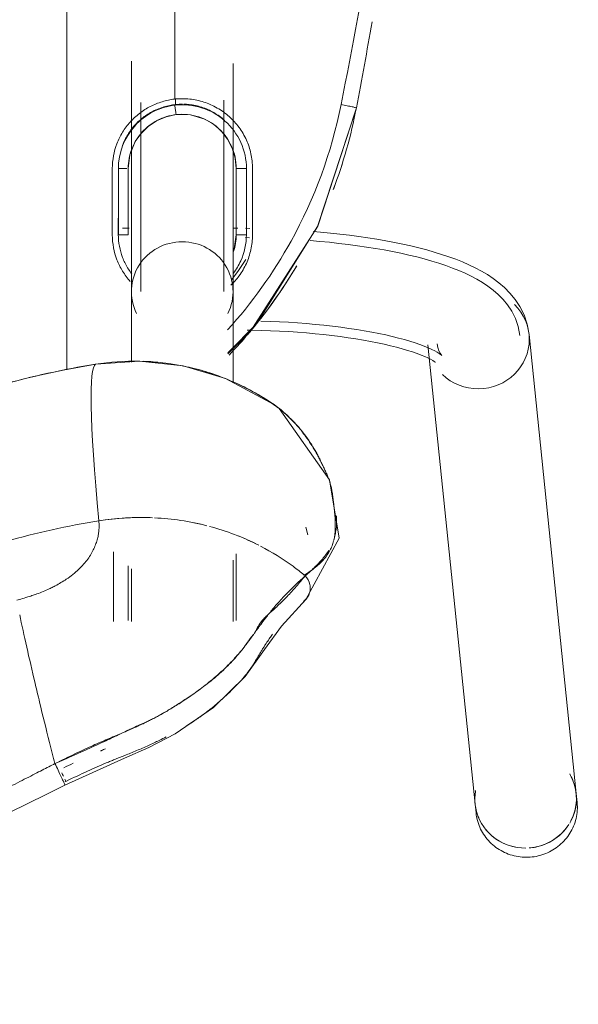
# Model space of a CAD drawing. Header units: metres. Extents: x 1.7 to 42.3, y -72.9 to -47.6.
# Tile 14 of 216: x 7.285 to 7.398, y -70.523 to -70.323. Entities that reach past the tile are written whole.
import ezdxf

# ---------------------------------------------------------------- set-up
doc = ezdxf.new("R2010")
doc.units = ezdxf.units.M
doc.layers.add('I-FURN', color=7, linetype='Continuous', lineweight=18)

# ---------------------------------------------------------------- blocks, each defined once
blk = doc.blocks.new('FDE_CJU03_ConjuntoUsoMúltiplo_1mesa4cadeiras - CJU03_ConjuntoUsoMúltiplo_01mesa04cadeiras-5394098-2PAV - FRIGORÍFICA')
at = {"layer": 'I-FURN', "color": 253, "true_color": 0xaaaaaa}
for p, q in [((0.5519297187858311, -0.0371119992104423), (0.4584929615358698, -0.0467218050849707)), ((0.553699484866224, -0.03692998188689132), (0.5519297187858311, -0.0371119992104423)), ((0.4606107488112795, -0.06731318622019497), (0.5540475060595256, -0.05770338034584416)), ((0.5540475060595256, -0.05770338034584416), (0.5558172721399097, -0.05752136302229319)), ((0.4992498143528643, -0.09177014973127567), (0.4977092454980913, -0.09219081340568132)), ((0.4735432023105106, -0.09761078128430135), (0.4727804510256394, -0.09862954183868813)), ((0.4622404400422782, -0.1080505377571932), (0.4562621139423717, -0.1021610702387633)), ((0.4369131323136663, -0.1035934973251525), (0.4369036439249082, -0.1044305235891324)), ((0.4388128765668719, -0.103624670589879), (0.4388037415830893, -0.1044305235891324)), ((0.4368883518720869, -0.1059973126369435), (0.436885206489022, -0.1070005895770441)), ((0.4382062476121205, -0.1063505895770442), (0.4317416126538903, -0.1063505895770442)), ((0.4368852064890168, -0.1070005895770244), (0.4419706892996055, -0.1070005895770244)), ((0.4410833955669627, -0.1067365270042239), (0.4382062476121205, -0.1063505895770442)), ((0.447023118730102, -0.1070005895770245), (0.4456847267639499, -0.1070005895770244)), ((0.4681143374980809, -0.1070005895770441), (0.4497672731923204, -0.1070005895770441)), ((0.5167148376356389, -0.1063505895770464), (0.5031451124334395, -0.1063505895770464)), ((0.516922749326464, -0.1070005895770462), (0.5044095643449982, -0.1070005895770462)), ((0.4106474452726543, -0.118717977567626), (0.411722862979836, -0.1187179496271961)), ((0.436885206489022, -0.1281738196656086), (0.436885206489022, -0.1295007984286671)), ((0.4497672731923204, -0.1277005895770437), (0.464160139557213, -0.1277005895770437)), ((0.5061894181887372, -0.1277005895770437), (0.516922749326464, -0.1277005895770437)), ((0.4247062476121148, -0.1283505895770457), (0.4382062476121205, -0.1283505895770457)), ((0.4382062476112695, -0.128350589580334), (0.4247062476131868, -0.1283505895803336)), ((0.5055838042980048, -0.1283505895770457), (0.5167148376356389, -0.1283505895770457)), ((0.5027023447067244, -0.131350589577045), (0.5169227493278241, -0.131350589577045))]:
    blk.add_line(p, q, dxfattribs=at)
at = {"layer": 'I-FURN', "color": 253, "true_color": 0xaaaaaa, "flags": 128}
for points in [[(0.5568180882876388, -0.05736623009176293), (0.5572161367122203, -0.05727482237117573), (0.5576100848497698, -0.05716705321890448), (0.5579992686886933, -0.0570431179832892), (0.5583830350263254, -0.05690324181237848), (0.5587607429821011, -0.05674767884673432), (0.5591317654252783, -0.05657671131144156), (0.5594954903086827, -0.05639064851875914), (0.559851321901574, -0.05618982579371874), (0.5601986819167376, -0.05597460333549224), (0.5605370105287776, -0.05574536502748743), (0.5608657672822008, -0.0555025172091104), (0.5611844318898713, -0.05524648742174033), (0.5614925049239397, -0.05497772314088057), (0.5617895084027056, -0.05469669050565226), (0.562074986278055, -0.05440387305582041), (0.5623485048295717, -0.05409977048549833), (0.562609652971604, -0.05378489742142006), (0.5628580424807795, -0.0534597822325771), (0.5630933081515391, -0.05312496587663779), (0.5633151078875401, -0.05278100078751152), (0.563523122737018, -0.05242844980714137), (0.5637170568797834, -0.05206788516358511), (0.563896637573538, -0.05169988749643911), (0.5640616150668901, -0.05132504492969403), (0.5642117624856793, -0.05094395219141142), (0.5643468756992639, -0.05055720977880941), (0.5644667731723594, -0.05016542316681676), (0.5645712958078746, -0.04976920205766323), (0.5646603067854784, -0.04936915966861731), (0.5647336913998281, -0.04896591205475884), (0.5647913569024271, -0.04856007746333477), (0.5648332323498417, -0.04815227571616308), (0.5648592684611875, -0.04774312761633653), (0.5648694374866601, -0.04733325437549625), (0.5648637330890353, -0.04692327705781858), (0.5648421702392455, -0.04651381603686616), (0.5648047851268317, -0.04610549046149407), (0.5647516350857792, -0.04569891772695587), (0.5646827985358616, -0.04529471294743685), (0.5645983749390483, -0.04489348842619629), (0.5644984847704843, -0.04449585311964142), (0.564383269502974, -0.04410241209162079), (0.5642528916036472, -0.04371376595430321), (0.564107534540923, -0.04333051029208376), (0.5639474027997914, -0.04295323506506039), (0.5637727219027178, -0.0425825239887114), (0.5635837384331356, -0.04221895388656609), (0.5633807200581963, -0.04186309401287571), (0.5631639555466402, -0.04151550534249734), (0.5629337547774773, -0.04117673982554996), (0.5626904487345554, -0.04084733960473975), (0.5624343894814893, -0.04052783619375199), (0.5621659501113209, -0.04021874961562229), (0.5618855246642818, -0.03992058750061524), (0.5615935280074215, -0.03963384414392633), (0.5612903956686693, -0.03935899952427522), (0.5609765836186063, -0.03909651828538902), (0.5606525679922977, -0.03884684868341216), (0.5603188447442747, -0.03861042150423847), (0.559975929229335, -0.03838764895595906), (0.559624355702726, -0.03817892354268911), (0.5592646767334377, -0.03798461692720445), (0.5588974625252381, -0.03780507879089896), (0.5585233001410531, -0.03764063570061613), (0.5581427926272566, -0.0374915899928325), (0.5577565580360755, -0.0373582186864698), (0.5573652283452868, -0.03724077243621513), (0.5569694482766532, -0.03713947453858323), (0.5565698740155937, -0.03705452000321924), (0.5561671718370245, -0.03698607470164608), (0.5557620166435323, -0.03693427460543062), (0.5553550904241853, -0.03689922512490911), (0.5549470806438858, -0.03688100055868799), (0.5545386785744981, -0.03687964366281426), (0.5541305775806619, -0.03689516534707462), (0.5537234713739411, -0.03692754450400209), (0.553699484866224, -0.03692998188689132)], [(0.4584929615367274, -0.0467218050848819), (0.4564294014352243, -0.04709584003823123), (0.4545289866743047, -0.04774119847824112), (0.4528384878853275, -0.04858511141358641), (0.4513636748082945, -0.04955944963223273), (0.4500845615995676, -0.05061398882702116), (0.4489707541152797, -0.0517178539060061), (0.4479912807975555, -0.05285517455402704), (0.4471191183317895, -0.05401977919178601), (0.4463324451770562, -0.05521098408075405), (0.4456143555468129, -0.05643081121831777), (0.4449520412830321, -0.05768233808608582), (0.4443359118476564, -0.05896879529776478), (0.4437588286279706, -0.06029311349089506), (0.443215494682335, -0.06165772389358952), (0.4427019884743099, -0.06306449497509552), (0.442215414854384, -0.06451473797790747), (0.4417536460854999, -0.06600924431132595), (0.4413151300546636, -0.06754833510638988), (0.4408987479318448, -0.0691319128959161), (0.4405037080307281, -0.07075951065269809), (0.4401294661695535, -0.07243033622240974), (0.4397756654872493, -0.07414331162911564), (0.4394420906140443, -0.0758971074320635), (0.4391286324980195, -0.07769017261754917), (0.4388352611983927, -0.07952076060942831), (0.438562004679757, -0.08138695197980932), (0.4383089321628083, -0.08328667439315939), (0.438076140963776, -0.0852177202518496), (0.4378637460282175, -0.08717776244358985), (0.4376718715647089, -0.08916436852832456), (0.4375449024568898, -0.09065531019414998)], [(0.4586873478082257, -0.04861183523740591), (0.4569098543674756, -0.04893409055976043), (0.455265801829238, -0.04949251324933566), (0.4537935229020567, -0.05022764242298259), (0.4524978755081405, -0.05108378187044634), (0.45136268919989, -0.05201983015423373), (0.4503632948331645, -0.05301045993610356), (0.4494745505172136, -0.05404257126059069), (0.4486745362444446, -0.05511095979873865), (0.4479455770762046, -0.05621487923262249), (0.4472740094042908, -0.05735577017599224), (0.4466495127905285, -0.05853591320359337), (0.4460643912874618, -0.05975769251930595), (0.4455129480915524, -0.06102322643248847), (0.4449909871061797, -0.06233420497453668), (0.4444954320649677, -0.06369183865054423), (0.4440240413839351, -0.0650968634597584), (0.4435751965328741, -0.06654957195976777), (0.4431477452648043, -0.06804985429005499), (0.4427408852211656, -0.0695972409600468), (0.4423540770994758, -0.07119094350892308), (0.4419869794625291, -0.07282989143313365), (0.4416393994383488, -0.07451276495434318), (0.4413112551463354, -0.07623802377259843), (0.4410025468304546, -0.0780039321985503), (0.4407133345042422, -0.0798085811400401), (0.4404437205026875, -0.08164990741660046), (0.4401938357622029, -0.08352571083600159), (0.4399638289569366, -0.08543366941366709), (0.4397538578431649, -0.08737135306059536), (0.4395640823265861, -0.08933623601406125), (0.439394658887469, -0.09132570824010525)], [(0.5558172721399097, -0.05752136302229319), (0.5562225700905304, -0.05747118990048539), (0.556625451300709, -0.05740430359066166), (0.5568180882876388, -0.05736623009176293)], [(0.4627558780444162, -0.0645011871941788), (0.462705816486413, -0.06455780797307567), (0.4625715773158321, -0.06473020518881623), (0.4623738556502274, -0.06501838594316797), (0.462129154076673, -0.06541926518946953), (0.4618503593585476, -0.06592829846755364), (0.4615474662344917, -0.06654040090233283), (0.4612282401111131, -0.06725042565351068), (0.460898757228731, -0.06805338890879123), (0.4605638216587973, -0.06894455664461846), (0.4602272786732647, -0.06991946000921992), (0.4598922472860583, -0.07097387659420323), (0.4595612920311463, -0.07210379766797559), (0.4592365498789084, -0.07330539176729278), (0.4589198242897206, -0.07457496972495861), (0.4586126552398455, -0.07590895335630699), (0.458316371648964, -0.07730384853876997), (0.4580321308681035, -0.07875622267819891), (0.4577609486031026, -0.08026268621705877), (0.457503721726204, -0.08181987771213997), (0.4572612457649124, -0.08342445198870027), (0.457034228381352, -0.08507307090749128), (0.4568232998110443, -0.0867623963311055), (0.456629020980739, -0.0884890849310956), (0.4564518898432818, -0.09024978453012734), (0.4562923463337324, -0.09204113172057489), (0.456150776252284, -0.09385975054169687), (0.456027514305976, -0.09570225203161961), (0.4559228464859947, -0.09756523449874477), (0.4558370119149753, -0.09944528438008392), (0.4557702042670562, -0.1013389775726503)], [(0.4641604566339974, -0.06578011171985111), (0.4641118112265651, -0.06584285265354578), (0.4639820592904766, -0.06603056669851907), (0.4637916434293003, -0.06633994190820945), (0.4635565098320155, -0.06676577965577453), (0.4632889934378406, -0.06730217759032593), (0.4629986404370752, -0.06794314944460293), (0.4626928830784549, -0.06868291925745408), (0.4623775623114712, -0.06951603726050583), (0.4620573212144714, -0.07043740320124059), (0.4617358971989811, -0.0714422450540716), (0.461416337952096, -0.07252607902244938), (0.4611011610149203, -0.0736846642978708), (0.4607924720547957, -0.07491395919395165), (0.4604920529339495, -0.07621008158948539), (0.4602014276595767, -0.07756927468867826), (0.4599219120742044, -0.07898787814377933), (0.4596546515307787, -0.08046230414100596), (0.459400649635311, -0.08198901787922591), (0.4591607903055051, -0.0835645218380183), (0.4589358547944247, -0.08518534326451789), (0.4587265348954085, -0.08684802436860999), (0.4585334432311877, -0.08854911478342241), (0.4583571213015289, -0.09028516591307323), (0.4581980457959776, -0.09205272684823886), (0.4580566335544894, -0.09384834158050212), (0.4579332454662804, -0.09566854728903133), (0.457828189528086, -0.09750987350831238), (0.4577417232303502, -0.09936884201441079), (0.4576740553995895, -0.1012419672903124), (0.4576253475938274, -0.1031257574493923), (0.4576096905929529, -0.1041248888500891)], [(0.4604163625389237, -0.06542315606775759), (0.4611833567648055, -0.0652848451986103), (0.4618195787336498, -0.06506999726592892), (0.4622883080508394, -0.0648375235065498), (0.4625862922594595, -0.06464231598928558), (0.4627312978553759, -0.06452441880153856), (0.4627558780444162, -0.0645011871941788)], [(0.4123865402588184, -0.08188690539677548), (0.436533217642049, -0.08978508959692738), (0.4562621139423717, -0.1021610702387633)], [(0.4123865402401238, -0.08188690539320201), (0.436438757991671, -0.08974546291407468), (0.4579388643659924, -0.1035366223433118), (0.4624149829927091, -0.10804718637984)], [(0.5123988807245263, -0.09217103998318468), (0.499937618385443, -0.08540865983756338), (0.4880720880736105, -0.08737093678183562), (0.4735411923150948, -0.09761345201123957)], [(0.5501830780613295, -0.1412220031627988), (0.5447060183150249, -0.1291179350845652), (0.5425318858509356, -0.1241444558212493), (0.5397378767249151, -0.1187649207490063), (0.5343892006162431, -0.1109839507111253), (0.5281049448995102, -0.1045116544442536), (0.5225933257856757, -0.1005671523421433), (0.5178416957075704, -0.09710770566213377), (0.512412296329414, -0.09219064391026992)], [(0.4645448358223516, -0.1349531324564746), (0.4639234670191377, -0.1260308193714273), (0.4649063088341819, -0.1171231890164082), (0.4674675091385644, -0.1085351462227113), (0.4728274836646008, -0.09856227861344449)], [(0.4432579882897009, -0.1043839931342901), (0.4456726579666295, -0.1060523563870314), (0.4474081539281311, -0.1073201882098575)], [(0.4033681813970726, -0.1070005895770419), (0.4053631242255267, -0.1070005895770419), (0.4073508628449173, -0.1070005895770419), (0.4093282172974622, -0.1070005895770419), (0.4112920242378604, -0.1070005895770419), (0.4132391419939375, -0.1070005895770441), (0.4151664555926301, -0.1070005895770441), (0.4170708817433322, -0.1070005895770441), (0.4189493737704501, -0.1070005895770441), (0.4207989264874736, -0.1070005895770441), (0.4226165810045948, -0.1070005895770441), (0.4243994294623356, -0.1070005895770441), (0.4261446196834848, -0.1070005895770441), (0.4278493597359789, -0.1070005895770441), (0.4295109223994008, -0.1070005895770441), (0.4311266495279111, -0.1070005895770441), (0.4326939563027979, -0.1070005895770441), (0.4342103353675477, -0.1070005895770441), (0.4356733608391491, -0.1070005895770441), (0.4370806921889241, -0.1070005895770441), (0.4384300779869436, -0.1070005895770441), (0.439719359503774, -0.1070005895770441), (0.4409464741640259, -0.1070005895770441), (0.4421094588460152, -0.1070005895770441), (0.4432064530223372, -0.1070005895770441), (0.4442357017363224, -0.1070005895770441), (0.4451955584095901, -0.1070005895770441), (0.446084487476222, -0.1070005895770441), (0.4469010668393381, -0.1070005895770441), (0.4476439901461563, -0.1070005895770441), (0.4483120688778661, -0.1070005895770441), (0.4489042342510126, -0.1070005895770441), (0.4494195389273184, -0.1070005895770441), (0.4497672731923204, -0.1070005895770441)], [(0.4247062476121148, -0.1063505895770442), (0.4226375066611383, -0.1065491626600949), (0.4206112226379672, -0.1071439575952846), (0.4187362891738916, -0.1081127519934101), (0.4170891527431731, -0.1094167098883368), (0.4157215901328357, -0.1110094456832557), (0.4147144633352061, -0.1127527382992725), (0.4138397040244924, -0.1156543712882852), (0.4137733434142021, -0.1185636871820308)], [(0.4497672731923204, -0.1089005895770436), (0.4493124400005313, -0.1089005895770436), (0.4487800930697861, -0.1089005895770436), (0.4481710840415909, -0.1089005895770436), (0.4474863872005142, -0.1089005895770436), (0.4467270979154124, -0.1089005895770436), (0.4458944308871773, -0.1089005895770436), (0.4449897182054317, -0.1089005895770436), (0.4440144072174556, -0.1089005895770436), (0.4429700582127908, -0.1089005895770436), (0.4418583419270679, -0.1089005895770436), (0.4406810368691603, -0.1089005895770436), (0.4394400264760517, -0.1089005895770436), (0.438137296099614, -0.1089005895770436), (0.4367749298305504, -0.1089005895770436), (0.4353551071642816, -0.1089005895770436), (0.4338800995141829, -0.1089005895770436), (0.4323522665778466, -0.1089005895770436), (0.4307740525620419, -0.1089005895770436), (0.4291479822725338, -0.1089005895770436), (0.4274766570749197, -0.1089005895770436), (0.4257627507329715, -0.1089005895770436), (0.424009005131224, -0.1089005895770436), (0.4222182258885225, -0.1089005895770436), (0.4203932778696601, -0.1089005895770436), (0.4185370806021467, -0.1089005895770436), (0.4166526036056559, -0.1089005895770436), (0.4147428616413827, -0.1089005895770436), (0.4128109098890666, -0.1089005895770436), (0.4108598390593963, -0.1089005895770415)], [(0.4137733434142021, -0.1185636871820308), (0.4142004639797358, -0.1206057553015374), (0.4150158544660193, -0.1225523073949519), (0.4161811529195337, -0.1242981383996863), (0.4176653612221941, -0.1257997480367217), (0.4192508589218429, -0.1268981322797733), (0.4219373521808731, -0.1279908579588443), (0.4247062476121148, -0.1283505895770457)], [(0.4112920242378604, -0.125800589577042), (0.4132391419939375, -0.1258005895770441), (0.4151664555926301, -0.1258005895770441), (0.4170708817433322, -0.1258005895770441), (0.4189493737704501, -0.1258005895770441), (0.4207989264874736, -0.1258005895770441), (0.4226165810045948, -0.1258005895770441), (0.4243994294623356, -0.1258005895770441), (0.4261446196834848, -0.1258005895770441), (0.4278493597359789, -0.1258005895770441), (0.4295109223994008, -0.1258005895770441), (0.4311266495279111, -0.1258005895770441), (0.4326939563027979, -0.1258005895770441), (0.4342103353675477, -0.1258005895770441), (0.4356733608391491, -0.1258005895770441), (0.4370806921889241, -0.1258005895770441), (0.4384300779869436, -0.1258005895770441), (0.439719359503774, -0.1258005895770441), (0.4409464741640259, -0.1258005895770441), (0.4421094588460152, -0.1258005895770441), (0.4432064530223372, -0.1258005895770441), (0.4442357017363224, -0.1258005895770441), (0.4451955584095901, -0.1258005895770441), (0.446084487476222, -0.1258005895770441), (0.4469010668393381, -0.1258005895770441), (0.4476439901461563, -0.1258005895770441), (0.4483120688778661, -0.1258005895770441), (0.4489042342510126, -0.1258005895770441), (0.4494195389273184, -0.1258005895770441), (0.4497672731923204, -0.1258005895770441)], [(0.4497672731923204, -0.1277005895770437), (0.4493124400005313, -0.1277005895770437), (0.4487800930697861, -0.1277005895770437), (0.4481710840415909, -0.1277005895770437), (0.4474863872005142, -0.1277005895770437), (0.4467270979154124, -0.1277005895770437), (0.4458944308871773, -0.1277005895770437), (0.4449897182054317, -0.1277005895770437), (0.4440144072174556, -0.1277005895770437), (0.4429700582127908, -0.1277005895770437), (0.4418583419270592, -0.1277005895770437), (0.4406810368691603, -0.1277005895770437), (0.4394400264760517, -0.1277005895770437), (0.438137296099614, -0.1277005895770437), (0.4367749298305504, -0.1277005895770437), (0.4353551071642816, -0.1277005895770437), (0.4338800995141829, -0.1277005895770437), (0.4323522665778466, -0.1277005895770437), (0.4307740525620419, -0.1277005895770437), (0.4291479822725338, -0.1277005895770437), (0.4274766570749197, -0.1277005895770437), (0.4257627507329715, -0.1277005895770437), (0.424009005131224, -0.1277005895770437), (0.4222182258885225, -0.1277005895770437), (0.4203932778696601, -0.1277005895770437), (0.4185370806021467, -0.1277005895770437), (0.4166526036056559, -0.1277005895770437), (0.4147428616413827, -0.1277005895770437), (0.4128109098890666, -0.1277005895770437), (0.4108598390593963, -0.1277005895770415), (0.408892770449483, -0.1277005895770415), (0.4069128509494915, -0.1277005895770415), (0.404923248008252, -0.1277005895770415), (0.4029271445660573, -0.1277005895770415)], [(0.4645419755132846, -0.1349354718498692), (0.4657465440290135, -0.1416049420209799), (0.4672120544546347, -0.1482244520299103), (0.4688095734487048, -0.1543340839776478)], [(0.4656709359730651, -0.140850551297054), (0.4461039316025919, -0.1408505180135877), (0.4103895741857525, -0.1408504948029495), (0.3746919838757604, -0.1408506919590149), (0.3390208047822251, -0.1408505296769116), (0.3083316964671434, -0.1408517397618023)], [(0.549540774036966, -0.1412490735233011), (0.5494860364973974, -0.1411351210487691), (0.5494313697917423, -0.1410211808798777)], [(0.5501514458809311, -0.4605023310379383), (0.5685995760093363, -0.4206157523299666), (0.586113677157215, -0.3688533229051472), (0.5944691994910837, -0.3225113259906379), (0.5947882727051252, -0.2829750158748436), (0.5888695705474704, -0.2441262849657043), (0.5761925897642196, -0.2007866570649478), (0.555858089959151, -0.1526736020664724), (0.5520269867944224, -0.1449280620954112), (0.5501821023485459, -0.1412225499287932)]]:
    blk.add_lwpolyline(points, dxfattribs=at)
at = {"layer": 'I-FURN', "color": 253, "true_color": 0xaaaaaa}
for centre, major_axis, ratio, start_param, end_param in [((0.5529886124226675, -0.0474076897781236), (-0.001058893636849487, 0.01029569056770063), 0.9671628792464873, 0.1549502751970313, 0.4244539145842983), ((0.5529886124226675, -0.04740768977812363), (-0.001058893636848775, 0.01029569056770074), 0.9671628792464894, 5.710823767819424, 6.593012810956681), ((0.5529886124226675, -0.0474076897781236), (-0.001058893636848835, 0.0102956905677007), 0.9671628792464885, 5.660441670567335, 6.283185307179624), ((0.5529886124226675, -0.0474076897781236), (-0.00105889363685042, 0.01029569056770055), 0.9671628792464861, 4.703861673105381, 5.629301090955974), ((0.5529886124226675, -0.04740768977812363), (-0.001058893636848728, 0.01029569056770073), 0.9671628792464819, 4.811620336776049, 5.597018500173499), ((0.5529886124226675, -0.04740768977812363), (-0.001058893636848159, 0.01029569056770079), 0.9671628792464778, 4.684008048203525, 4.811620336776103), ((0.4595518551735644, -0.05701749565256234), (-0.001058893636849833, 0.01029569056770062), 0.9671628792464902, 6.184040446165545, 6.969438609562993), ((0.4595518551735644, -0.05701749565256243), (-0.001058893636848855, 0.0102956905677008), 0.9671628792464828, 4.613244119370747, 6.184040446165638), ((0.5529886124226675, -0.0474076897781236), (-0.001058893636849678, 0.01029569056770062), 0.9671628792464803, 3.311151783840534, 4.61324411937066), ((0.5529886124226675, -0.04740768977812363), (-0.001058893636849, 0.0102956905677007), 0.9671628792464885, 3.698206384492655, 4.448362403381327), ((0.4595518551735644, -0.05701749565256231), (-0.001058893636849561, 0.01029569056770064), 0.9671628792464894, 3.82784595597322, 4.613244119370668), ((0.5529886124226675, -0.0474076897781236), (-0.001058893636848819, 0.01029569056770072), 0.9671628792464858, 2.866044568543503, 3.141592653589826), ((0.5529886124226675, -0.04740768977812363), (-0.001058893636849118, 0.0102956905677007), 0.9671628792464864, 2.882986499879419, 3.43388393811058), ((0.4497672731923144, -0.1173505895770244), (0, 0.01035000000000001), 0.9781476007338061, 5.828179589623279, 7.853981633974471), ((0.4497672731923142, -0.1173505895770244), (0, 0.01035000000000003), 0.9781476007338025, 1.570796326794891, 3.596598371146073), ((0.4842554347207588, -0.1652974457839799), (-2.415617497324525, 0.0002803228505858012), 0.01447065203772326, 4.731439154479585, 4.737024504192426), ((0.7607331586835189, -0.08734355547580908), (0.2962097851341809, 0.04753696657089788), 0.03366189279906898, 3.151895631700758, 3.604619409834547), ((0.6282870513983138, -0.107517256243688), (0, 0.1696273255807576), 0.9781476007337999, 1.733416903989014, 1.850624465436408), ((0.656271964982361, -0.1075172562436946), (0, 0.165600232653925), 0.9781476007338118, 1.733416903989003, 1.850624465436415), ((0.5732527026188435, -0.131125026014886), (0.077015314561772, 0.02164812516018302), 0.05742322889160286, 4.271856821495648, 4.332202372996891), ((0.5732527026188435, -0.131125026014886), (0.07701531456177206, 0.02164812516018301), 0.05742322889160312, 4.151165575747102, 4.271856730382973), ((0.5732527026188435, -0.131125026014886), (0.07701531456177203, 0.02164812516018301), 0.05742322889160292, 3.970128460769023, 4.09081973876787), ((0.5732527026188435, -0.131125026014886), (0.07701531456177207, 0.02164812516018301), 0.05742322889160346, 4.09081976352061, 4.1511654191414), ((0.5732527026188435, -0.131125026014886), (0.07701531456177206, 0.02164812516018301), 0.05742322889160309, 3.849437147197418, 3.970128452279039)]:
    blk.add_ellipse(centre, major_axis=major_axis, ratio=ratio, start_param=start_param, end_param=end_param, dxfattribs=at)
for points, knots in [([(0.308340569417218, -0.0686704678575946), (0.3195062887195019, -0.06997502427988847), (0.3541182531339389, -0.0744800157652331), (0.3885310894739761, -0.08038805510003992), (0.411736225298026, -0.08499983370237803)], [0.5902405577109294, 0.5902405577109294, 0.5902405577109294, 0.5902405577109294, 0.7222222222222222, 1, 1, 1, 1]), ([(0.4117362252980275, -0.08499983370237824), (0.4214426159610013, -0.08692887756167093), (0.4378850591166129, -0.09297274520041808), (0.4520579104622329, -0.1031244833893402), (0.457565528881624, -0.1081010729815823)], [0, 0, 0, 0, 0.4444444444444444, 0.7777777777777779, 0.7777777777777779, 0.7777777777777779, 0.7777777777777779]), ([(0.4954039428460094, -0.08594702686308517), (0.4954651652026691, -0.08594333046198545), (0.4964331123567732, -0.08588977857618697), (0.4977877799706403, -0.08593141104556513), (0.4993171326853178, -0.08620127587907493), (0.5000064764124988, -0.08639833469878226), (0.5003375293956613, -0.08651115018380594)], [0.7471943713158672, 0.7471943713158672, 0.7471943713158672, 0.7471943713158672, 0.75, 0.7916666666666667, 0.8125, 0.8333333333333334, 0.8333333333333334, 0.8333333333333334, 0.8333333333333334]), ([(0.5003642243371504, -0.08647239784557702), (0.5000531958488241, -0.08639636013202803), (0.4993412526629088, -0.08626638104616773), (0.4976354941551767, -0.08615466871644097), (0.4952137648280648, -0.0862396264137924), (0.4929182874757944, -0.08648283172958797), (0.4913450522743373, -0.08670106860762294), (0.4905115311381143, -0.08682592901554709), (0.4899236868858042, -0.08692749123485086), (0.4893476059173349, -0.08705259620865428), (0.4883836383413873, -0.08731626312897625), (0.4873355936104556, -0.08771489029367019), (0.4863034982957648, -0.08817894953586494), (0.4855332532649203, -0.08855039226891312), (0.4848930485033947, -0.08887018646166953), (0.4843813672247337, -0.08912726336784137), (0.4840002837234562, -0.08931650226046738), (0.4836138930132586, -0.08951099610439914), (0.4830843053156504, -0.08978950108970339), (0.4821369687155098, -0.09031347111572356), (0.4807778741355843, -0.09114185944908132), (0.4792892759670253, -0.09216356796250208), (0.4782779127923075, -0.09293202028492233), (0.4776330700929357, -0.09345532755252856), (0.4770533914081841, -0.09395172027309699), (0.4764366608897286, -0.0945193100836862), (0.4758995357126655, -0.09504998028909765), (0.4755396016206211, -0.09541856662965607), (0.4753354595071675, -0.09563073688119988), (0.4751817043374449, -0.0957917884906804), (0.4750292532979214, -0.09595325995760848), (0.4748312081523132, -0.09616622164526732), (0.4744958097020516, -0.09653453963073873), (0.4740484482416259, -0.0970468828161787), (0.473558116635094, -0.09763863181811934), (0.4732598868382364, -0.09801695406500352), (0.4731173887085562, -0.098201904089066)], [0.1694278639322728, 0.1694278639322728, 0.1694278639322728, 0.1694278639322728, 0.1875, 0.2083333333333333, 0.25, 0.2916666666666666, 0.3125, 0.3333333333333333, 0.34375, 0.3541666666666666, 0.375, 0.4166666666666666, 0.4375, 0.4583333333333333, 0.4791666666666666, 0.4895833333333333, 0.5, 0.5104166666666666, 0.5208333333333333, 0.5416666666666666, 0.5833333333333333, 0.625, 0.6666666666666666, 0.6875, 0.7083333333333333, 0.75, 0.7916666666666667, 0.8125, 0.8229166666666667, 0.8333333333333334, 0.84375, 0.8541666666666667, 0.875, 0.9166666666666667, 0.9583333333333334, 1, 1, 1, 1]), ([(0.5074495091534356, -0.09250714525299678), (0.5069102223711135, -0.09162344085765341), (0.5058591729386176, -0.09009103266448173), (0.5042372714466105, -0.0883957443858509), (0.5027798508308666, -0.08740487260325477), (0.5015101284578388, -0.08682912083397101), (0.5008571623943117, -0.08660149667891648), (0.500505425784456, -0.08650834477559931)], [0, 0, 0, 0, 0.04166666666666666, 0.08333333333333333, 0.125, 0.1458333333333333, 0.1666666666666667, 0.1666666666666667, 0.1666666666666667, 0.1666666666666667]), ([(0.5024599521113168, -0.08751847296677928), (0.5029747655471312, -0.08783569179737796), (0.5040584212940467, -0.08862226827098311), (0.5057278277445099, -0.09017856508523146), (0.5069674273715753, -0.09154200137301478), (0.5076302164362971, -0.09229069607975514)], [0.8806832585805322, 0.8806832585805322, 0.8806832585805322, 0.8806832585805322, 0.9166666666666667, 0.9583333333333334, 1, 1, 1, 1]), ([(0.4734300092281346, -0.09776166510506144), (0.4737066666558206, -0.09741778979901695), (0.4743235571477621, -0.0966767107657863), (0.4752362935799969, -0.09567299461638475), (0.4760384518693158, -0.09485970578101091), (0.4766457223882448, -0.09427725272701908), (0.4773533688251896, -0.09363741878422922), (0.4782686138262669, -0.09287409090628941), (0.4792364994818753, -0.09214172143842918), (0.4802177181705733, -0.09146383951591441), (0.4812106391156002, -0.09081744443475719), (0.4822286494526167, -0.09020877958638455), (0.4832531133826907, -0.08964917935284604), (0.4837785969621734, -0.08937919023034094), (0.4840343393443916, -0.08925162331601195)], [0, 0, 0, 0, 0.08333333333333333, 0.1666666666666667, 0.2083333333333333, 0.25, 0.2916666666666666, 0.3333333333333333, 0.375, 0.3958333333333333, 0.4166666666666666, 0.4583333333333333, 0.4791666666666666, 0.5, 0.5, 0.5, 0.5]), ([(0.5076302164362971, -0.09229069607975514), (0.5081130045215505, -0.09181759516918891), (0.5090405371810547, -0.0913182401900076), (0.5103702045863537, -0.09121920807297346), (0.5113349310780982, -0.09143813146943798), (0.5121877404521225, -0.09191690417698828), (0.5126271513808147, -0.09239512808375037), (0.5128073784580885, -0.09266238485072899)], [0, 0, 0, 0, 0.25, 0.375, 0.5, 0.625, 0.75, 0.75, 0.75, 0.75]), ([(0.5128122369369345, -0.09266680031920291), (0.5124499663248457, -0.09213499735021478), (0.5116597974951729, -0.09151036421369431), (0.5103717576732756, -0.09122163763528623), (0.5097051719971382, -0.0912729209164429), (0.5093801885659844, -0.09134490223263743)], [0.25, 0.25, 0.25, 0.25, 0.5, 0.625, 0.75, 0.75, 0.75, 0.75]), ([(0.5197181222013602, -0.1029685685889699), (0.5196815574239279, -0.1029388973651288), (0.519606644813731, -0.1028794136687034), (0.5194574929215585, -0.102770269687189), (0.5192685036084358, -0.1026451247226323), (0.5190381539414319, -0.1025087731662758), (0.5187249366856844, -0.1023372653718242), (0.5183203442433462, -0.1021284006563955), (0.5176360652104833, -0.1017507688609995), (0.5168811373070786, -0.1012252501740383), (0.516019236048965, -0.1004333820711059), (0.5153039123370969, -0.09967119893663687), (0.514520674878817, -0.09879335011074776), (0.5134026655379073, -0.09757962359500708), (0.5118565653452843, -0.09598823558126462), (0.5097900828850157, -0.09412579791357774), (0.5083348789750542, -0.09291905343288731), (0.5076302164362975, -0.09229069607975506)], [0.7142857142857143, 0.7142857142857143, 0.7142857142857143, 0.7142857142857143, 0.71875, 0.7232142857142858, 0.7321428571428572, 0.7410714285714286, 0.75, 0.7678571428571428, 0.7857142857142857, 0.8214285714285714, 0.8392857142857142, 0.8571428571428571, 0.875, 0.8928571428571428, 0.9285714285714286, 0.9642857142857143, 1, 1, 1, 1]), ([(0.5076302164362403, -0.09229069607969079), (0.5087671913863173, -0.09357503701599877), (0.5102476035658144, -0.09519725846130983), (0.5122759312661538, -0.09709402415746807), (0.5136967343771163, -0.09835630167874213), (0.5146984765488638, -0.09917850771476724), (0.515293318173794, -0.09965246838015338)], [0, 0, 0, 0, 0.07142857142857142, 0.08928571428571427, 0.1071428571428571, 0.1428571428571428, 0.1428571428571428, 0.1428571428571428, 0.1428571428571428]), ([(0.4731173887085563, -0.098201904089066), (0.4711499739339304, -0.1009807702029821), (0.4677817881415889, -0.1069372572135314), (0.463705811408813, -0.1196937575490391), (0.4636337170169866, -0.1292364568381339), (0.4645555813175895, -0.1349807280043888)], [0, 0, 0, 0, 0.25, 0.5, 1, 1, 1, 1]), ([(0.515293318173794, -0.09965246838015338), (0.5155907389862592, -0.09988944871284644), (0.5161490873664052, -0.1003263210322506), (0.5170694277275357, -0.1010286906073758), (0.5179592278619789, -0.1016897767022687), (0.518688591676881, -0.1022229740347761), (0.5192593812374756, -0.1026369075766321), (0.519732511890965, -0.1029789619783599), (0.5201159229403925, -0.103256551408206), (0.5204298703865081, -0.1034847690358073), (0.5207285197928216, -0.1037027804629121), (0.5212829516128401, -0.1041127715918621), (0.5222994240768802, -0.1048776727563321), (0.5239050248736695, -0.1061987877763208), (0.5254757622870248, -0.1076811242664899), (0.5272174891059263, -0.1094712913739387), (0.5289110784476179, -0.1114449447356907), (0.5304081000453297, -0.1133651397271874), (0.5313879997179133, -0.1146912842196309), (0.5322622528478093, -0.1159300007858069), (0.5333544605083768, -0.1175457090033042), (0.5345302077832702, -0.1194036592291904), (0.535540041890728, -0.121147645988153), (0.5362472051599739, -0.1224513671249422), (0.536757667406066, -0.1234341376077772), (0.5371406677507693, -0.1241999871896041), (0.5374617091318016, -0.1248563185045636), (0.537702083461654, -0.1253558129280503), (0.5380766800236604, -0.1261501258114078), (0.5384706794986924, -0.1270030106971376), (0.5389987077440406, -0.128182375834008), (0.5394502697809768, -0.1292303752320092), (0.5396847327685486, -0.1297830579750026)], [0.1428571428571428, 0.1428571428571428, 0.1428571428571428, 0.1428571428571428, 0.1607142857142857, 0.1785714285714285, 0.2142857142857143, 0.25, 0.2678571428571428, 0.2857142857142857, 0.3035714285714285, 0.3214285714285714, 0.3571428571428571, 0.3928571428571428, 0.4285714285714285, 0.4642857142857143, 0.4821428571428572, 0.5, 0.5357142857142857, 0.5535714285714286, 0.5714285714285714, 0.5892857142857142, 0.6071428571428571, 0.6428571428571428, 0.6785714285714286, 0.6964285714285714, 0.7142857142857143, 0.7321428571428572, 0.75, 0.7857142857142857, 0.8035714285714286, 0.8214285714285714, 0.8392857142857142, 0.8571428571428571, 0.8571428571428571, 0.8571428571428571, 0.8571428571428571]), ([(0.5381123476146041, -0.1164818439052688), (0.5380271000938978, -0.1163371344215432), (0.5377945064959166, -0.1159475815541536), (0.5374646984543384, -0.1154185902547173), (0.5370763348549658, -0.1148271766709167), (0.5367207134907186, -0.1143048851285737), (0.5363386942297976, -0.1137616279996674), (0.5358679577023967, -0.1131092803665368), (0.5353172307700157, -0.1123744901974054), (0.5347188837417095, -0.1116106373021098), (0.5339798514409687, -0.1107042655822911), (0.533126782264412, -0.1097110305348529), (0.5319738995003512, -0.1084298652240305), (0.5305453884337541, -0.106930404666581), (0.5291437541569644, -0.1055809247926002), (0.5278077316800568, -0.104426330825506), (0.5266330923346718, -0.1035271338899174), (0.5257363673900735, -0.1029251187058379), (0.5245849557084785, -0.1022205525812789), (0.5235922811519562, -0.1016400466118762), (0.5227885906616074, -0.1011592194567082), (0.5221708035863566, -0.1007766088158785), (0.521596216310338, -0.1004073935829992), (0.5209430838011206, -0.09997893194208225), (0.5202864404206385, -0.09953381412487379), (0.5197661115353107, -0.0991745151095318), (0.5195016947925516, -0.09899045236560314)], [0.2397762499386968, 0.2397762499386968, 0.2397762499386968, 0.2397762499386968, 0.25, 0.2678571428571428, 0.2767857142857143, 0.2857142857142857, 0.2946428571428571, 0.3035714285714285, 0.3214285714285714, 0.3392857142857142, 0.3571428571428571, 0.3928571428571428, 0.4285714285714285, 0.4642857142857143, 0.5, 0.5357142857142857, 0.5714285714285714, 0.6071428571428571, 0.6428571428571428, 0.6785714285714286, 0.6964285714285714, 0.7142857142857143, 0.7321428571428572, 0.75, 0.7857142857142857, 0.8164658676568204, 0.8164658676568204, 0.8164658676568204, 0.8164658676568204]), ([(0.4105911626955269, -0.118850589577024), (0.4105031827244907, -0.1178044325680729), (0.410524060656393, -0.1157670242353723), (0.411111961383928, -0.112932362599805), (0.412351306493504, -0.1101604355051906), (0.4140815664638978, -0.1077115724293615), (0.4163106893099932, -0.1057083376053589), (0.4184900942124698, -0.1044136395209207), (0.4202869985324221, -0.1037239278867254), (0.4221833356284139, -0.1032118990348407), (0.4236996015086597, -0.1030422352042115), (0.4247542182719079, -0.1030224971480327)], [0, 0, 0, 0, 0.125, 0.25, 0.375, 0.5, 0.625, 0.75, 0.8125, 0.875, 1, 1, 1, 1]), ([(0.4382416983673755, -0.1030324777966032), (0.439292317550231, -0.1030521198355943), (0.4408041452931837, -0.1032222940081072), (0.4426974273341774, -0.1037350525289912), (0.4444930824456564, -0.1044254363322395), (0.4465307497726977, -0.105633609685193), (0.4479169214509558, -0.1068347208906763), (0.4484924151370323, -0.1074338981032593)], [0, 0, 0, 0, 0.125, 0.1875, 0.25, 0.375, 0.4795652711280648, 0.4795652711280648, 0.4795652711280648, 0.4795652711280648]), ([(0.531370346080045, -0.1146767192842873), (0.5310744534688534, -0.1142553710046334), (0.530442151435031, -0.1133703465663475), (0.5289607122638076, -0.1114208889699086), (0.5268532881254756, -0.1089556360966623), (0.524317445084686, -0.1065008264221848), (0.5222889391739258, -0.1048639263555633), (0.5212318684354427, -0.1041290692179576), (0.5208113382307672, -0.103853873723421), (0.5205602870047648, -0.103669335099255), (0.5203964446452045, -0.1035366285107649), (0.520236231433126, -0.1034019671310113), (0.520095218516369, -0.1032826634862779), (0.519954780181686, -0.1031643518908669), (0.519826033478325, -0.1030574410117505), (0.5197546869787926, -0.1029982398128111), (0.5197181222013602, -0.1029685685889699)], [0.4285714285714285, 0.4285714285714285, 0.4285714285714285, 0.4285714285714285, 0.4464285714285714, 0.4642857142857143, 0.5, 0.5357142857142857, 0.5714285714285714, 0.6071428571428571, 0.6428571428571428, 0.6607142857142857, 0.6785714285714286, 0.6875, 0.6964285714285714, 0.7053571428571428, 0.7098214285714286, 0.7142857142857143, 0.7142857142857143, 0.7142857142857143, 0.7142857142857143]), ([(0.4247062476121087, -0.1063505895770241), (0.4247141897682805, -0.1063505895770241), (0.4247260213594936, -0.1061959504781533), (0.4247386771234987, -0.105750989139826), (0.4247481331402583, -0.1051685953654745), (0.4247509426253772, -0.1046259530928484), (0.4247506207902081, -0.1042693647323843)], [0, 0, 0, 0, 0.3333333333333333, 0.5, 0.6666666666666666, 1, 1, 1, 1]), ([(0.4382062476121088, -0.1063505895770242), (0.4382120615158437, -0.1063505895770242), (0.43822072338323, -0.1061970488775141), (0.4382300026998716, -0.1057548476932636), (0.4382369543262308, -0.1051757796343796), (0.4382390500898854, -0.1046356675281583), (0.4382388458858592, -0.1042801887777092)], [0, 0, 0, 0, 0.3333333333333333, 0.5, 0.6666666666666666, 1, 1, 1, 1]), ([(0.4460418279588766, -0.1069214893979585), (0.4452655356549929, -0.1063320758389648), (0.4428475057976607, -0.1048873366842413), (0.4400585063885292, -0.1042815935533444), (0.4382388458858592, -0.1042801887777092)], [0.6166619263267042, 0.6166619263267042, 0.6166619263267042, 0.6166619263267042, 0.75, 1, 1, 1, 1]), ([(0.414965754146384, -0.1087212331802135), (0.4143597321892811, -0.1093901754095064), (0.4133007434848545, -0.1108633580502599), (0.4123494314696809, -0.1129567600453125), (0.4119059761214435, -0.114641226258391), (0.4117165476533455, -0.1158628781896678), (0.4116673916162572, -0.1166673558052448), (0.4116596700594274, -0.1170254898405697)], [0.5, 0.5, 0.5, 0.5, 0.625, 0.75, 0.8125, 0.875, 0.9240867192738, 0.9240867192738, 0.9240867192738, 0.9240867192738]), ([(0.5458271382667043, -0.1432651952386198), (0.5452393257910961, -0.1419441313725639), (0.5440951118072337, -0.1393331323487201), (0.5424741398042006, -0.135693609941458), (0.5412258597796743, -0.1329938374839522), (0.5403146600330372, -0.1310801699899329), (0.5396686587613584, -0.1297494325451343), (0.5391187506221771, -0.1286205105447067), (0.5385560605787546, -0.1274332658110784), (0.5380647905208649, -0.1263198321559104), (0.5376394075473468, -0.1252999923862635), (0.5371936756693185, -0.1243165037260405), (0.5367505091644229, -0.1234142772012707), (0.5362195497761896, -0.1224093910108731), (0.5354784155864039, -0.1210741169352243), (0.5344450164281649, -0.1193293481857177), (0.5332679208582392, -0.11747396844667), (0.5322175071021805, -0.1158984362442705), (0.5316662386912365, -0.1150980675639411), (0.531370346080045, -0.1146767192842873)], [0, 0, 0, 0, 0.03571428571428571, 0.07142857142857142, 0.1071428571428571, 0.125, 0.1428571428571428, 0.1607142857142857, 0.1785714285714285, 0.2142857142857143, 0.25, 0.2678571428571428, 0.2857142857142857, 0.3035714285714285, 0.3214285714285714, 0.3571428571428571, 0.3928571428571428, 0.4107142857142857, 0.4285714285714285, 0.4285714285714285, 0.4285714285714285, 0.4285714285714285]), ([(0.3083315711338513, -0.1188502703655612), (0.3146581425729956, -0.1188502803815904), (0.3487157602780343, -0.1188504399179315), (0.3828096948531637, -0.1188514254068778), (0.410591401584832, -0.1188503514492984)], [0.5906035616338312, 0.5906035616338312, 0.5906035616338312, 0.5906035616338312, 0.6666666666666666, 1, 1, 1, 1]), ([(0.4247548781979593, -0.1315952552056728), (0.4229550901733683, -0.1315661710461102), (0.420445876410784, -0.1310992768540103), (0.4177214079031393, -0.1297520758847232), (0.416264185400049, -0.1287723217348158), (0.4152677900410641, -0.1279513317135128), (0.414352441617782, -0.1270492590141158), (0.4134996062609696, -0.1260617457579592), (0.4127381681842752, -0.1249958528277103), (0.4118757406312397, -0.1234793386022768), (0.4110799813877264, -0.1214355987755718), (0.4107127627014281, -0.1197423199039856), (0.410598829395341, -0.1189190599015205)], [0, 0, 0, 0, 0.25, 0.375, 0.4375, 0.5, 0.5625, 0.625, 0.6875, 0.75, 0.875, 1, 1, 1, 1]), ([(0.4117246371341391, -0.1187179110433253), (0.4118251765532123, -0.11950181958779), (0.4121546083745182, -0.1210816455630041), (0.4128763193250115, -0.1229579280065), (0.4136605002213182, -0.1243470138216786), (0.414353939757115, -0.1253246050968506), (0.4151314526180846, -0.1262300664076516), (0.4159671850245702, -0.1270551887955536), (0.4168785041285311, -0.1278034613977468), (0.4182127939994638, -0.1286951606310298), (0.41928243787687, -0.1292197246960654), (0.4200133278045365, -0.1294994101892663)], [0, 0, 0, 0, 0.125, 0.25, 0.3125, 0.375, 0.4375, 0.5, 0.5625, 0.625, 0.75, 0.75, 0.75, 0.75]), ([(0.4137733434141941, -0.1185636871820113), (0.4137747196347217, -0.1185760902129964), (0.4136367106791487, -0.1186101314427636), (0.4132307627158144, -0.1186755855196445), (0.4126945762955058, -0.1187508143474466), (0.412187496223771, -0.1188125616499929), (0.4118478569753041, -0.1188505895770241)], [0, 0, 0, 0, 0.3333333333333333, 0.5, 0.6666666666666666, 1, 1, 1, 1]), ([(0.4118478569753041, -0.118850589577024), (0.4120221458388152, -0.1203856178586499), (0.4129521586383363, -0.1234323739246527), (0.4168795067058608, -0.1285231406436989), (0.4215943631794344, -0.1303463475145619), (0.4247555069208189, -0.130345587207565)], [0, 0, 0, 0, 0.25, 0.5, 1, 1, 1, 1]), ([(0.5494313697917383, -0.1410211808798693), (0.548673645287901, -0.1394663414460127), (0.5476422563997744, -0.1372933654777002), (0.546460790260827, -0.1346525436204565), (0.5458085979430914, -0.1331234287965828), (0.545321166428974, -0.1319370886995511), (0.54488552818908, -0.130853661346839), (0.544187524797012, -0.1290901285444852), (0.5431905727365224, -0.1266363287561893), (0.5421025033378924, -0.1241658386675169), (0.5411531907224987, -0.1221448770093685), (0.5405965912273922, -0.1210356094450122), (0.540367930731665, -0.1205900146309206)], [0, 0, 0, 0, 0.03571428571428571, 0.05357142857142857, 0.07142857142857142, 0.08035714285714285, 0.08928571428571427, 0.1071428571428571, 0.125, 0.1428571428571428, 0.1607142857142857, 0.1746299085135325, 0.1746299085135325, 0.1746299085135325, 0.1746299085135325]), ([(0.4381693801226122, -0.1303586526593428), (0.4398195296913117, -0.1303414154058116), (0.4421187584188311, -0.1299231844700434), (0.4446142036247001, -0.1286994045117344), (0.44568856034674, -0.1279809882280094), (0.4460738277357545, -0.1276887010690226), (0.446143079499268, -0.1276349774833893)], [0, 0, 0, 0, 0.25, 0.375, 0.4375, 0.4513670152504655, 0.4513670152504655, 0.4513670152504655, 0.4513670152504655]), ([(0.4477262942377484, -0.1279284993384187), (0.4474076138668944, -0.128215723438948), (0.4467429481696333, -0.1287633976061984), (0.4452845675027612, -0.1297446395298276), (0.4425574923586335, -0.1310946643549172), (0.4400456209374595, -0.1315626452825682), (0.4382437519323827, -0.1315925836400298)], [0.5, 0.5, 0.5, 0.5, 0.5625, 0.625, 0.75, 1, 1, 1, 1]), ([(0.4247308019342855, -0.1286211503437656), (0.424734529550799, -0.1287078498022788), (0.4247414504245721, -0.1289193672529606), (0.4247520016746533, -0.129475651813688), (0.4247554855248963, -0.1299982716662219), (0.4247555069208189, -0.130345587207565)], [0.3333333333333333, 0.3333333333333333, 0.3333333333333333, 0.3333333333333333, 0.5, 0.6666666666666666, 1, 1, 1, 1]), ([(0.4382443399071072, -0.1303428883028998), (0.4382443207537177, -0.1300817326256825), (0.4382427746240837, -0.1296900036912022), (0.438238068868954, -0.1292269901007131), (0.4382317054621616, -0.128824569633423), (0.4382211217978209, -0.1284599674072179), (0.4382112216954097, -0.1283505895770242), (0.4382062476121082, -0.1283505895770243)], [0, 0, 0, 0, 0.25, 0.375, 0.5, 0.75, 1, 1, 1, 1]), ([(0.5396847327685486, -0.1297830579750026), (0.5399191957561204, -0.1303357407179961), (0.540405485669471, -0.1314984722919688), (0.5410029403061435, -0.1329272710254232), (0.5416010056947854, -0.1343250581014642), (0.5425226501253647, -0.1364129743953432), (0.5438607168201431, -0.139298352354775), (0.5451384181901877, -0.1418985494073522), (0.54582714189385, -0.1432651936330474)], [0.8571428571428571, 0.8571428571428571, 0.8571428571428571, 0.8571428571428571, 0.875, 0.8928571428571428, 0.9107142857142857, 0.9285714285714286, 0.9642857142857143, 1, 1, 1, 1]), ([(0.5432398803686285, -0.1340110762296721), (0.543203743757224, -0.1339274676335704), (0.5430558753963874, -0.1335844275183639), (0.5429112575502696, -0.1332451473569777), (0.542803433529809, -0.1329908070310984)], [0.07260077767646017, 0.07260077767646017, 0.07260077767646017, 0.07260077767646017, 0.07500000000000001, 0.08247070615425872, 0.08247070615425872, 0.08247070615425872, 0.08247070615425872]), ([(0.50831110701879, -0.1409491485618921), (0.5079950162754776, -0.1404804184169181), (0.5073405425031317, -0.1395900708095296), (0.5059701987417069, -0.1380181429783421), (0.5049025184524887, -0.1370921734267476), (0.5041925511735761, -0.1365788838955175)], [-0.6666666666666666, -0.6666666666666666, -0.6666666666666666, -0.6666666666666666, -0.6111111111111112, -0.5555555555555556, -0.4444444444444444, -0.4444444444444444, -0.4444444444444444, -0.4444444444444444]), ([(0.5100591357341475, -0.1440224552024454), (0.5099279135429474, -0.1437501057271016), (0.5095861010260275, -0.1430672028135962), (0.5090097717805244, -0.1420302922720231), (0.5085481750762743, -0.1413006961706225), (0.50831110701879, -0.1409491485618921)], [-0.7777048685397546, -0.7777048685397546, -0.7777048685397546, -0.7777048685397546, -0.75, -0.7083333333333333, -0.6666666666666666, -0.6666666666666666, -0.6666666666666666, -0.6666666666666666]), ([(0.5501812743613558, -0.1412228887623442), (0.550178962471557, -0.1412198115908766), (0.5500459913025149, -0.1412735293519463), (0.5493890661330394, -0.1415728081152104), (0.5481528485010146, -0.1421497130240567), (0.5467129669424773, -0.142837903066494), (0.5458271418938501, -0.1432651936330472)], [0.3272763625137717, 0.3272763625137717, 0.3272763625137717, 0.3272763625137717, 0.5, 0.625, 0.75, 1, 1, 1, 1]), ([(0.5114727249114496, -0.1474648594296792), (0.5114161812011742, -0.147302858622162), (0.511188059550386, -0.1466622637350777), (0.5107891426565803, -0.1456380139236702), (0.5103836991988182, -0.1447068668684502), (0.510125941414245, -0.1441611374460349), (0.5100601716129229, -0.1440246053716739)], [-0.8888888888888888, -0.8888888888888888, -0.8888888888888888, -0.8888888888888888, -0.875, -0.8333333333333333, -0.7916666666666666, -0.7777777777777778, -0.7777777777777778, -0.7777777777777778, -0.7777777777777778]), ([(0.5618188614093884, -0.176421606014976), (0.5604417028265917, -0.1732854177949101), (0.5574957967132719, -0.1667653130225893), (0.5535802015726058, -0.1586119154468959), (0.5506948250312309, -0.1528220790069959), (0.5487244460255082, -0.1489420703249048), (0.547081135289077, -0.1457361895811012), (0.5462398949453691, -0.1440842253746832), (0.545827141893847, -0.1432651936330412)], [-0.1111111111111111, -0.1111111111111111, -0.1111111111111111, -0.1111111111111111, -0.08333333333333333, -0.05555555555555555, -0.04166666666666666, -0.02777777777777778, -0.01388888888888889, 0, 0, 0, 0]), ([(0.512575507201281, -0.151059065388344), (0.5124763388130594, -0.1507062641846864), (0.5122489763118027, -0.149888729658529), (0.511863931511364, -0.1486182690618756), (0.511586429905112, -0.1477907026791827), (0.5114736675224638, -0.1474675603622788)], [-1, -1, -1, -1, -0.9583333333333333, -0.9166666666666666, -0.8889660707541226, -0.8889660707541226, -0.8889660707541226, -0.8889660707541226])]:
    blk.add_open_spline(points, degree=3, knots=knots, dxfattribs=at)
for points in [[(0.4123865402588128, -0.08188690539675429), (0.4065717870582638, -0.08077632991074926), (0.4007493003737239, -0.07970543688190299), (0.3949195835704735, -0.07867432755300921)], [(0.3949199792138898, -0.07867441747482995), (0.4007496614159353, -0.07970551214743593), (0.4065720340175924, -0.08077637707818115), (0.4123865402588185, -0.08188690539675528)], [(0.4123865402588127, -0.08188690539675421), (0.4123801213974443, -0.08188567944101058), (0.4123372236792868, -0.08204045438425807), (0.4121921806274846, -0.08270810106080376), (0.4119827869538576, -0.08373775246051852), (0.4118193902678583, -0.08456970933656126), (0.4117362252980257, -0.08499983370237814)], [(0.4289772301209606, -0.086569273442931), (0.4235959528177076, -0.0845357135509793), (0.4180388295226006, -0.08296645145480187), (0.4123865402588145, -0.08188690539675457)], [(0.4123865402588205, -0.08188690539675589), (0.4180454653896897, -0.08296771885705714), (0.4236071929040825, -0.08454357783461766), (0.4289940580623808, -0.08658125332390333)], [(0.5093801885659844, -0.09134490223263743), (0.508730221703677, -0.09148886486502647), (0.5081134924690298, -0.09181818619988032), (0.5076302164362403, -0.09229069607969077)], [(0.4585454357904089, -0.1040526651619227), (0.454167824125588, -0.1003164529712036), (0.4494685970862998, -0.09695750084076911), (0.4445162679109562, -0.09402909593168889)], [(0.4445506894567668, -0.0940504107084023), (0.4495084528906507, -0.09698240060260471), (0.4542119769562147, -0.1003468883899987), (0.4585924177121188, -0.1040905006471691)], [(0.5056686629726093, -0.09478046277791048), (0.5062413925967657, -0.09400182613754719), (0.5068354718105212, -0.0932432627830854), (0.5074495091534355, -0.09250714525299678)], [(0.5056683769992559, -0.09478186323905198), (0.5041366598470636, -0.09686561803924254), (0.502761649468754, -0.09908739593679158), (0.5015590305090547, -0.1014166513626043)], [(0.4684865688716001, -0.1062213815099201), (0.4698525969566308, -0.1032486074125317), (0.4715091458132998, -0.1004094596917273), (0.4734300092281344, -0.09776166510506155)], [(0.4719703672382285, -0.0999311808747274), (0.4722222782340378, -0.09948358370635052), (0.4724943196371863, -0.0990459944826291), (0.4727818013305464, -0.09862969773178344)], [(0.4728274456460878, -0.09856201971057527), (0.4725464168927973, -0.09896662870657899), (0.4722865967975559, -0.09938647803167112), (0.4720468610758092, -0.0998111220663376)], [(0.5013818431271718, -0.101763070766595), (0.49976891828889, -0.1049464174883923), (0.498476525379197, -0.1083259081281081), (0.4975441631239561, -0.1118246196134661)], [(0.499503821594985, -0.1059208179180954), (0.5000253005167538, -0.1046128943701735), (0.5006005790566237, -0.1033244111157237), (0.5012285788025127, -0.1020631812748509)], [(0.4247541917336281, -0.1030223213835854), (0.4270020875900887, -0.1030240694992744), (0.4314978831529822, -0.1030275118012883), (0.4359937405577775, -0.1030308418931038), (0.4382416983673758, -0.1030324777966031)], [(0.4247506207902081, -0.1042693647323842), (0.4229305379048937, -0.1042678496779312), (0.4192948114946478, -0.105053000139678), (0.4147916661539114, -0.1083754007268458), (0.4120180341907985, -0.1132710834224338), (0.4116472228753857, -0.1170209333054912), (0.4118478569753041, -0.118850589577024)], [(0.4382388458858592, -0.1042801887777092), (0.4359906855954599, -0.1042784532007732), (0.4314944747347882, -0.1042749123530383), (0.426998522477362, -0.1042712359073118), (0.4247506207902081, -0.1042693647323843)], [(0.4627116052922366, -0.1078150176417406), (0.4614864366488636, -0.1066446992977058), (0.460231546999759, -0.1055053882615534), (0.4589486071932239, -0.1043986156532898)], [(0.4137733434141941, -0.1185636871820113), (0.4136034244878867, -0.1170323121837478), (0.4139180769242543, -0.1138939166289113), (0.4162692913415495, -0.1097949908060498), (0.4200851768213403, -0.1070107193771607), (0.4231648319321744, -0.1063505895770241), (0.4247062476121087, -0.1063505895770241)], [(0.4247062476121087, -0.1063505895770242), (0.4269561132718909, -0.1063505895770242), (0.4314559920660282, -0.1063505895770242), (0.4359561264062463, -0.1063505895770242), (0.4382062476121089, -0.1063505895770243)], [(0.4382062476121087, -0.1063505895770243), (0.4393744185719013, -0.1063505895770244), (0.4405420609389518, -0.1065401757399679), (0.4416513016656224, -0.1069060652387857)], [(0.4652862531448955, -0.1154828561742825), (0.4656547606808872, -0.1139373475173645), (0.466097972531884, -0.1124097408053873), (0.4666128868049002, -0.1109066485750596)], [(0.4974090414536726, -0.1123423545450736), (0.4965237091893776, -0.1158073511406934), (0.4959894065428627, -0.1193842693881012), (0.4958105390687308, -0.1229880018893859)], [(0.4962412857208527, -0.1183235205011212), (0.4964930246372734, -0.1164891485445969), (0.4968415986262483, -0.1146479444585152), (0.4972922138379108, -0.1128176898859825)], [(0.4116565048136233, -0.1172865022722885), (0.4116552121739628, -0.1177562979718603), (0.4116775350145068, -0.1182333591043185), (0.4117232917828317, -0.1187179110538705)], [(0.4247062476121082, -0.1283505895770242), (0.4233677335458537, -0.1283505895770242), (0.4206940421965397, -0.1278460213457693), (0.4172053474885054, -0.1257319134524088), (0.4147086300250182, -0.122496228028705), (0.4139209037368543, -0.119893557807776), (0.4137733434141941, -0.1185636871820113)], [(0.4639627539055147, -0.1251941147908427), (0.4640103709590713, -0.1239244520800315), (0.4641061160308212, -0.1226566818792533), (0.464249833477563, -0.1213945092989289)], [(0.4957908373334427, -0.1234192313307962), (0.4956388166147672, -0.1270610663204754), (0.4958495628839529, -0.130726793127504), (0.4964276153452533, -0.1343287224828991)], [(0.4964276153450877, -0.1343287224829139), (0.4958937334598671, -0.131002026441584), (0.4956461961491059, -0.1274768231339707), (0.4957691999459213, -0.1238511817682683)], [(0.4382437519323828, -0.1315925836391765), (0.4359954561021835, -0.1315929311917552), (0.4314989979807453, -0.1315937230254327), (0.4270028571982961, -0.1315947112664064), (0.4247548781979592, -0.1315952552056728)], [(0.4348719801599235, -0.1303580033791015), (0.435971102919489, -0.1303582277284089), (0.4370702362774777, -0.1303584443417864), (0.4381693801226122, -0.1303586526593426)], [(0.4981748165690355, -0.1342971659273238), (0.4978462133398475, -0.1342759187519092), (0.497163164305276, -0.1342652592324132), (0.4966250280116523, -0.1343105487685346), (0.4964276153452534, -0.1343287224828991)], [(0.5000672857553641, -0.134603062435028), (0.4997450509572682, -0.1345192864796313), (0.4991347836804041, -0.1343927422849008), (0.4985034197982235, -0.1343184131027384), (0.4981748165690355, -0.1342971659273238)], [(0.5020876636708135, -0.1353344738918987), (0.5017442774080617, -0.1351735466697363), (0.5010681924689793, -0.134895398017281), (0.50038952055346, -0.1346868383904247), (0.5000672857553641, -0.134603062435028)], [(0.5041925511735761, -0.1365788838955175), (0.5034825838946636, -0.1360655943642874), (0.5027744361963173, -0.1356563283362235), (0.5020876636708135, -0.1353344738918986)], [(0.5466695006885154, -0.141443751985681), (0.5463567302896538, -0.1407961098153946), (0.5460515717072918, -0.1401595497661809), (0.5457544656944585, -0.1395335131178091)], [(0.5483842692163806, -0.1415445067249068), (0.5481718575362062, -0.1416493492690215), (0.5479462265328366, -0.1417601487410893), (0.547718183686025, -0.1418716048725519)], [(0.5494313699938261, -0.1410211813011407), (0.5493057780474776, -0.141085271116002), (0.5491504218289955, -0.1411635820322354), (0.5489731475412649, -0.141252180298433)]]:
    blk.add_open_spline(points, degree=3, dxfattribs=at)
blk = doc.blocks.new('4 GRE - ESCOLA DE CINEMA E AUDIOVISUAL CINE REX R07_rvt-1-2PAV - FRIGORÍFICA')
at = {"layer": 'I-FURN', "color": 253, "lineweight": 18, "true_color": 0xaaaaaa, "rotation": 270.0000000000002}
blk.add_blockref('FDE_CJU03_ConjuntoUsoMúltiplo_1mesa4cadeiras - CJU03_ConjuntoUsoMúltiplo_01mesa04cadeiras-5394098-2PAV - FRIGORÍFICA', (7.434994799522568, -69.92822230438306), dxfattribs=at)

msp = doc.modelspace()

# ---------------------------------------------------------------- block references
at = {"lineweight": 5}
msp.add_blockref('4 GRE - ESCOLA DE CINEMA E AUDIOVISUAL CINE REX R07_rvt-1-2PAV - FRIGORÍFICA', (0, 0), dxfattribs=at)

doc.saveas('drawing.dxf')
